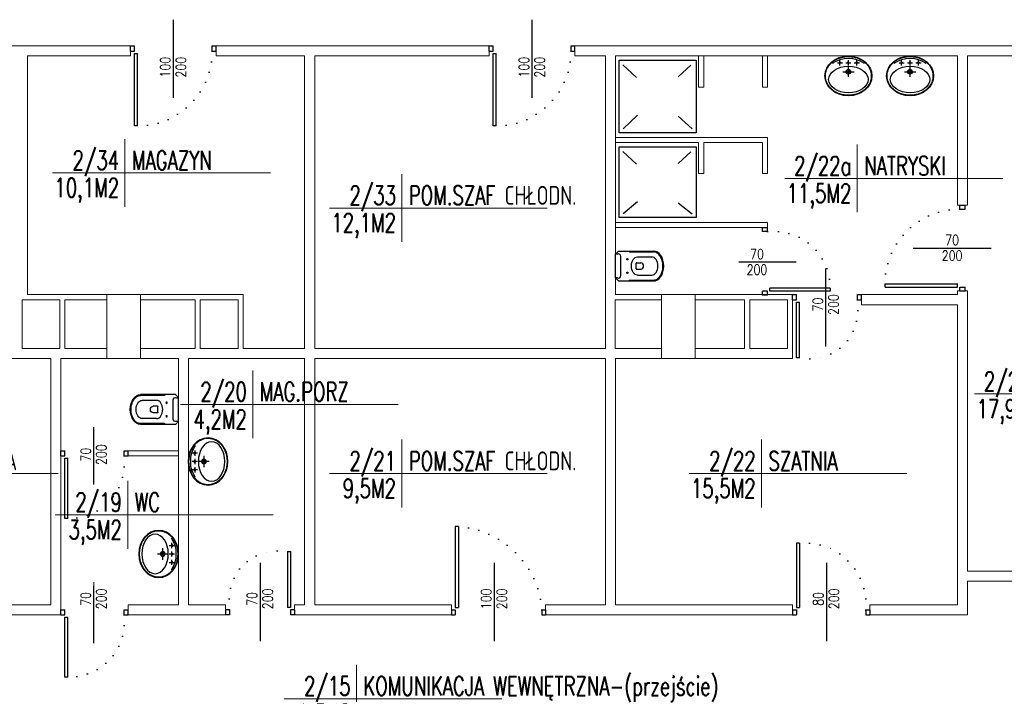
# Model space of a CAD drawing. Header units: millimetres. Extents: x 126553 to 403692, y -95821 to 38049.
# Tile 248 of 256: x 248366 to 249538, y 12356 to 13159. Entities that reach past the tile are written whole.
import ezdxf
from ezdxf.enums import TextEntityAlignment as Align

# ---------------------------------------------------------------- set-up
doc = ezdxf.new("R2010")
doc.units = ezdxf.units.MM
doc.linetypes.add('DOTX2', pattern=[12.7, 0, -12.7])
for name, color, linetype, lineweight in [('CIENKIE', 7, 'Continuous', 18), ('drzwi', 7, 'Continuous', 15), ('opisy', 7, 'Continuous', 18), ('WAW_ŚLUSARKA ALUMINIOWA OPIS PB', 7, 'Continuous', 9), ('ŚCIANY GRUBE', 7, 'Continuous', 20)]:
    doc.layers.add(name, color=color, linetype=linetype, lineweight=lineweight)
doc.layers.add('WIDOK', color=7, linetype='Continuous')
doc.styles.add('OPIS', font='romans.shx', dxfattribs={"width": 0.8})
doc.styles.add('ROMANS', font='romans.shx', dxfattribs={"width": 0.7})
doc.styles.add('STYLE1', font='txt', dxfattribs={"width": 0.8})

# ---------------------------------------------------------------- blocks, each defined once
blk = doc.blocks.new('METKA')
for p, q in [((0, 26.86), (0, -26.86)), ((-57.42, 0), (115.41, 0))]:
    blk.add_line(p, q)
at = {"layer": 'opisy', "style": 'STYLE1', "width": 0.8, "flags": 4}
for tag, p in [('NUMER', (-6.14, 4.47)), ('POWIERZCHNIA', (-6.04, -24.64))]:
    blk.add_attdef(tag, text='', height=17, dxfattribs=at).set_placement(p, align=Align.RIGHT)
for tag, p in [('NAZWA', (5.34, 4.56)), ('POSADZKA', (5.63, -24.66))]:
    blk.add_attdef(tag, p, '', height=17, dxfattribs=at)
blk = doc.blocks.new('umblcd')
for p, q in [((-13.1, -8), (-6.9, -8)), ((-10, -11.2), (-10, -4.9)), ((-3.1, -8), (3.1, -8)), ((0, -11.2), (0, -4.9)), ((6.9, -8), (13.1, -8)), ((10, -11.2), (10, -4.9)), ((-6.8, -18.8), (6.9, -18.8)), ((0, -25), (0, -12.3))]:
    blk.add_line(p, q)
for centre, radius in [((-10, -8), 1), ((0, -8), 1), ((10, -8), 1), ((0, -18.8), 2.75), ((0, -18.8), 2.12)]:
    blk.add_circle(centre, radius)
for centre, major_axis, ratio in [((0, -23.7), (28, 0), 0.84777), ((0, -28), (23.5, 0), 0.670213)]:
    blk.add_ellipse(centre, major_axis=major_axis, ratio=ratio)
blk.add_ellipse((0, -23.7), major_axis=(27.3, 0), ratio=0.755375, start_param=7.077945, end_param=8.630335)
blk.add_open_spline([(27.3, -23.7), (27.3, -23), (27.3, -22.2), (27, -20.1), (26.8, -18.9), (26, -16.4), (25.4, -15.2), (24.2, -12.9), (23.4, -11.7), (21.7, -9.6), (20.7, -8.6), (18.6, -6.8), (17.5, -5.9), (15, -4.4), (13.7, -3.7), (11, -2.6), (9.6, -2.1), (6.7, -1.3), (5.2, -1), (2.1, -0.7), (0.6, -0.6), (-2.4, -0.7), (-4, -0.9), (-7, -1.4), (-8.4, -1.7), (-11.3, -2.7), (-12.7, -3.2), (-15.3, -4.5), (-16.5, -5.3), (-18.8, -7), (-19.9, -7.9), (-21.9, -9.8), (-22.8, -10.9), (-24.3, -13.1), (-25, -14.3), (-26.1, -16.6), (-26.5, -17.9), (-27.1, -20.4), (-27.3, -21.7), (-27.4, -24.2), (-27.3, -25.5), (-26.9, -28), (-26.6, -29.3), (-25.7, -31.7), (-25.1, -32.9), (-23.8, -35.2), (-23, -36.3), (-21.2, -38.4), (-20.2, -39.4), (-18, -41.2), (-16.8, -42), (-14.3, -43.4), (-13, -44.1), (-10.2, -45.2), (-8.8, -45.6), (-5.9, -46.3), (-4.3, -46.6), (-1.3, -46.8), (0.2, -46.9), (3.3, -46.7), (4.8, -46.5), (7.8, -45.9), (9.2, -45.5), (12, -44.5), (13.4, -43.9), (16, -42.5), (17.2, -41.7), (19.4, -40), (20.5, -39.1), (22.4, -37.1), (23.2, -36), (24.7, -33.7), (25.3, -32.6), (26.3, -30.2), (26.7, -28.9), (27.2, -26.4), (27.3, -25.1), (27.3, -23.8), (27.3, -23.8), (27.3, -23.7)], degree=3, knots=[0, 0, 0, 0, 0.102087, 0.102087, 0.269017, 0.269017, 0.435947, 0.435947, 0.602878, 0.602878, 0.769808, 0.769808, 0.936738, 0.936738, 1.103669, 1.103669, 1.270599, 1.270599, 1.437529, 1.437529, 1.60446, 1.60446, 1.77139, 1.77139, 1.93832, 1.93832, 2.105251, 2.105251, 2.272181, 2.272181, 2.439112, 2.439112, 2.606042, 2.606042, 2.772972, 2.772972, 2.939903, 2.939903, 3.106833, 3.106833, 3.273763, 3.273763, 3.440694, 3.440694, 3.607624, 3.607624, 3.774554, 3.774554, 3.941485, 3.941485, 4.108415, 4.108415, 4.275345, 4.275345, 4.442276, 4.442276, 4.609206, 4.609206, 4.776136, 4.776136, 4.943067, 4.943067, 5.109997, 5.109997, 5.276927, 5.276927, 5.443858, 5.443858, 5.610788, 5.610788, 5.777718, 5.777718, 5.944649, 5.944649, 6.111579, 6.111579, 6.27851, 6.27851, 6.283185, 6.283185, 6.283185, 6.283185])
blk = doc.blocks.new('WCWISZ')
for p, q in [((-17.8, 3.7), (-17.8, 45.3)), ((-16.8, 17.2), (-16.8, 45.3)), ((-10.8, 26.1), (-10.8, 43.3)), ((10.8, 26.1), (10.8, 43.3)), ((16.8, 16.8), (16.8, 45.3)), ((17.8, 3.7), (17.8, 45.3)), ((-3.8, 25.2), (-3.8, 30.2)), ((3.3, 24.7), (-3.3, 24.7)), ((3.8, 25.2), (3.8, 30.2)), ((-17.8, 3.7), (-14, 0)), ((-14, 2.3), (-14, 0)), ((14, 0), (-14, 0)), ((11.4, 6.3), (-11.5, 6.3)), ((17.8, 3.7), (14, 0)), ((14, 2.3), (14, 0))]:
    blk.add_line(p, q)
for centre in [(-8, 14.2), (8, 14.2)]:
    blk.add_circle(centre, 0.8)
for centre, radius, start, end in [((-3.3, 25.2), 0.5, 180, 270), ((3.3, 25.2), 0.5, 270, 0), ((-17.8, 17.2), 1, 270, 0), ((17.6, 17.2), 1, 207.4042, 270), ((-11.6, 3.6), 2.71, 85.8052, 207.788), ((11.6, 3.6), 2.71, 332.212, 94.1948)]:
    blk.add_arc(centre, radius, start, end)
for centre, major_axis, ratio in [((0, 45.3), (-17.8, 0), 0.685113), ((0, 43.3), (-10.8, 0), 0.666134), ((0, 30.2), (-3.76, 0), 0.879406)]:
    blk.add_ellipse(centre, major_axis=major_axis, ratio=ratio, start_param=3.141593, end_param=6.283185)
at = {"extrusion": (0, 0, -1)}
blk.add_ellipse((0, 26.1), major_axis=(-10.8, 0), ratio=0.666134, start_param=3.141593, end_param=6.283185, dxfattribs=at)
blk.add_open_spline([(16.8, 45.3), (16.8, 45.8), (16.7, 46.3), (16.5, 47.5), (16.3, 48.1), (15.7, 49.3), (15.3, 49.9), (14.5, 51), (14, 51.5), (12.8, 52.5), (12.1, 53), (10.7, 53.9), (10, 54.3), (8.3, 55), (7.5, 55.3), (5.7, 55.9), (4.7, 56.1), (2.8, 56.4), (1.8, 56.5), (-0.1, 56.5), (-1.1, 56.5), (-3.1, 56.3), (-4, 56.2), (-5.9, 55.8), (-6.8, 55.6), (-8.5, 55), (-9.4, 54.6), (-10.9, 53.8), (-11.6, 53.4), (-13, 52.4), (-13.5, 51.9), (-14.6, 50.8), (-15, 50.3), (-15.8, 49.1), (-16.1, 48.5), (-16.5, 47.3), (-16.7, 46.7), (-16.7, 45.8), (-16.8, 45.6), (-16.8, 45.3)], degree=3, knots=[3.141593, 3.141593, 3.141593, 3.141593, 3.284028, 3.284028, 3.456304, 3.456304, 3.628579, 3.628579, 3.800855, 3.800855, 3.973131, 3.973131, 4.145406, 4.145406, 4.317682, 4.317682, 4.489958, 4.489958, 4.662234, 4.662234, 4.834509, 4.834509, 5.006785, 5.006785, 5.179061, 5.179061, 5.351336, 5.351336, 5.523612, 5.523612, 5.695888, 5.695888, 5.868163, 5.868163, 6.040439, 6.040439, 6.212715, 6.212715, 6.283185, 6.283185, 6.283185, 6.283185])
blk = doc.blocks.new('80D')
for p, q in [((-8.3, 80.5), (-8.3, 8.9)), ((-8.3, 80.5), (-4.6, 80.5)), ((-4.6, 80.4), (-4.6, 8.9)), ((-39.1, 39.9), (-39.1, -28.3)), ((-80, 6.1), (-80, 0)), ((-75.4, 6.1), (-80, 6.1)), ((-75.4, 0), (-80, 0)), ((-75.4, 6.1), (-75.4, 0)), ((-4.6, 8.9), (-8.3, 8.9)), ((0, 6.1), (-4.6, 6.1)), ((-4.6, 6.1), (-4.6, 0)), ((0, 0), (-4.6, 0)), ((0, 6.1), (0, 0))]:
    blk.add_line(p, q)
at = {"linetype": 'DOTX2', "extrusion": (0, 0, -1)}
blk.add_ellipse((4.7, 0.7), major_axis=(-62.1, 59.2), ratio=0.860496, start_param=-0.768267, end_param=0.768267, dxfattribs=at)
blk = doc.blocks.new('A$C121B6CE3')
blk.add_lwpolyline([(0, -20), (0, 20)])
at = {"style": 'OPIS', "width": 0.8}
blk.add_attdef('Szerokość', text='', height=12, rotation=90, dxfattribs=at).set_placement((0, 0), align=Align.BOTTOM_CENTER)
blk.add_attdef('Wysokość', text='', height=12, rotation=90, dxfattribs=at).set_placement((3, 0), align=Align.TOP_CENTER)

msp = doc.modelspace()

# ---------------------------------------------------------------- linework, layer by layer
for p, q in [((248548.48927, 13065.78891), (248548.48927, 13158.80601)), ((248975.48694, 13065.78891), (248975.48694, 13158.80601)), ((248497.48927, 13121.53846), (248497.48927, 13127.65846)), ((248497.48927, 13127.65846), (248502.08387, 13127.65846)), ((248502.08387, 13121.53846), (248502.08387, 13127.65846)), ((248594.89468, 13121.53846), (248594.89468, 13127.65846)), ((248594.89468, 13127.65846), (248599.48927, 13127.65846)), ((248599.48927, 13121.53846), (248599.48927, 13127.65846)), ((248924.48694, 13121.53846), (248924.48694, 13127.65846)), ((248924.48694, 13127.65846), (248929.08154, 13127.65846)), ((248929.08154, 13121.53846), (248929.08154, 13127.65846)), ((249021.89235, 13121.53846), (249021.89235, 13127.65846)), ((249021.89235, 13127.65846), (249026.48694, 13127.65846)), ((249026.48694, 13121.53846), (249026.48694, 13127.65846)), ((248497.48927, 13121.53846), (248502.08387, 13121.53846)), ((248502.08387, 13032.47915), (248502.08387, 13118.78171)), ((248502.08387, 13118.78171), (248505.75954, 13118.78171)), ((248505.75954, 13032.40333), (248505.75954, 13118.78171)), ((248594.89468, 13121.53846), (248599.48927, 13121.53846)), ((248924.48694, 13121.53846), (248929.08154, 13121.53846)), ((248929.08154, 13032.47915), (248929.08154, 13118.78171)), ((248929.08154, 13118.78171), (248932.75721, 13118.78171)), ((248932.75721, 13032.40333), (248932.75721, 13118.78171)), ((249021.89235, 13121.53846), (249026.48694, 13121.53846)), ((248505.75954, 13032.40333), (248502.08387, 13032.40333)), ((248932.75721, 13032.40333), (248929.08154, 13032.40333)), ((249484.65829, 12938.10908), (249490.77829, 12938.10908)), ((249484.65829, 12933.51448), (249484.65829, 12938.10908)), ((249484.65829, 12933.51448), (249490.77829, 12933.51448)), ((249490.77829, 12933.51448), (249490.77829, 12938.10908)), ((249255.83829, 12911.22323), (249249.71829, 12911.22323)), ((249249.71829, 12906.62863), (249249.71829, 12911.22323)), ((249255.83829, 12906.62863), (249249.71829, 12906.62863)), ((249255.83829, 12906.62863), (249255.83829, 12911.22323)), ((249428.90874, 12887.10908), (249521.92585, 12887.10908)), ((249289.6599, 12870.32033), (249221.45726, 12870.32033)), ((249325.18986, 12769.78891), (249325.18986, 12862.80601)), ((249249.71829, 12831.22323), (249249.71829, 12835.81782)), ((249255.83829, 12835.81782), (249249.71829, 12835.81782)), ((249255.83829, 12831.22323), (249255.83829, 12835.81782)), ((249330.20599, 12839.4935), (249258.59505, 12839.4935)), ((249258.59505, 12835.81782), (249258.59505, 12839.4935)), ((249330.13017, 12835.81782), (249258.59505, 12835.81782)), ((249330.20599, 12839.4935), (249330.20599, 12835.81782)), ((249395.52316, 12844.37935), (249481.90154, 12844.37935)), ((249395.52316, 12844.37935), (249395.52316, 12840.70367)), ((249395.59898, 12840.70367), (249481.90154, 12840.70367)), ((249481.90154, 12840.70367), (249481.90154, 12844.37935)), ((249484.65829, 12836.10908), (249484.65829, 12840.70367)), ((249484.65829, 12840.70367), (249490.77829, 12840.70367)), ((249484.65829, 12836.10908), (249490.77829, 12836.10908)), ((249490.77829, 12836.10908), (249490.77829, 12840.70367)), ((249255.83829, 12831.22323), (249249.71829, 12831.22323)), ((249285.48927, 12825.53846), (249285.48927, 12831.65846)), ((249285.48927, 12831.65846), (249290.08387, 12831.65846)), ((249285.48927, 12825.53846), (249290.08387, 12825.53846)), ((249290.08387, 12825.53846), (249290.08387, 12831.65846)), ((249290.08387, 12756.47915), (249290.08387, 12822.78171)), ((249290.08387, 12822.78171), (249293.75954, 12822.78171)), ((249293.75954, 12756.40333), (249293.75954, 12822.78171)), ((249362.89468, 12825.53846), (249362.89468, 12831.65846)), ((249362.89468, 12831.65846), (249367.48927, 12831.65846)), ((249362.89468, 12825.53846), (249367.48927, 12825.53846)), ((249367.48927, 12825.53846), (249367.48927, 12831.65846)), ((249293.75954, 12756.40333), (249290.08387, 12756.40333)), ((248453.8154, 12605.84228), (248453.8154, 12674.04492)), ((248414.71829, 12639.66388), (248414.71829, 12645.78388)), ((248414.71829, 12645.78388), (248419.31289, 12645.78388)), ((248419.31289, 12639.66388), (248419.31289, 12645.78388)), ((248490.1237, 12639.66388), (248490.1237, 12645.78388)), ((248490.1237, 12645.78388), (248494.71829, 12645.78388)), ((248494.71829, 12639.66388), (248494.71829, 12645.78388)), ((248414.71829, 12639.66388), (248419.31289, 12639.66388)), ((248419.31289, 12565.37201), (248419.31289, 12636.90713)), ((248419.31289, 12636.90713), (248422.98857, 12636.90713)), ((248422.98857, 12565.29619), (248422.98857, 12636.90713)), ((248490.1237, 12639.66388), (248494.71829, 12639.66388)), ((248422.98857, 12565.29619), (248419.31289, 12565.29619)), ((248887.75954, 12555.9136), (248884.08387, 12555.9136)), ((248884.08387, 12555.83778), (248884.08387, 12459.53522)), ((248887.75954, 12555.9136), (248887.75954, 12459.53522)), ((249290.08387, 12535.9136), (249290.08387, 12459.53522)), ((249293.75954, 12535.9136), (249290.08387, 12535.9136)), ((249293.75954, 12535.9136), (249293.75954, 12459.53522)), ((248684.44802, 12525.9136), (248684.44802, 12459.53522)), ((248684.44802, 12525.9136), (248688.1237, 12525.9136)), ((248688.1237, 12525.83778), (248688.1237, 12459.53522)), ((248651.71829, 12512.52802), (248651.71829, 12419.51091)), ((248930.48927, 12512.52802), (248930.48927, 12419.51091)), ((249325.78925, 12512.52802), (249325.78925, 12419.51091)), ((248453.8154, 12416.8477), (248453.8154, 12485.05034)), ((248688.1237, 12459.53522), (248684.44802, 12459.53522)), ((248884.08387, 12459.53522), (248887.75954, 12459.53522)), ((249290.08387, 12459.53522), (249293.75954, 12459.53522)), ((248414.71829, 12450.6693), (248414.71829, 12456.7893)), ((248414.71829, 12456.7893), (248419.31289, 12456.7893)), ((248414.71829, 12450.6693), (248419.31289, 12450.6693)), ((248419.31289, 12450.6693), (248419.31289, 12456.7893)), ((248419.31289, 12376.37743), (248419.31289, 12447.91255)), ((248419.31289, 12447.91255), (248422.98857, 12447.91255)), ((248422.98857, 12376.30161), (248422.98857, 12447.91255)), ((248490.1237, 12450.6693), (248490.1237, 12456.7893)), ((248490.1237, 12456.7893), (248494.71829, 12456.7893)), ((248490.1237, 12450.6693), (248494.71829, 12450.6693)), ((248494.71829, 12450.6693), (248494.71829, 12456.7893)), ((248610.71829, 12456.77846), (248610.71829, 12450.65846)), ((248615.31289, 12456.77846), (248610.71829, 12456.77846)), ((248615.31289, 12450.65846), (248610.71829, 12450.65846)), ((248615.31289, 12456.77846), (248615.31289, 12450.65846)), ((248692.71829, 12456.77846), (248688.1237, 12456.77846)), ((248688.1237, 12456.77846), (248688.1237, 12450.65846)), ((248692.71829, 12450.65846), (248688.1237, 12450.65846)), ((248692.71829, 12456.77846), (248692.71829, 12450.65846)), ((248879.48927, 12456.77846), (248879.48927, 12450.65846)), ((248879.48927, 12456.77846), (248884.08387, 12456.77846)), ((248879.48927, 12450.65846), (248884.08387, 12450.65846)), ((248884.08387, 12456.77846), (248884.08387, 12450.65846)), ((248986.89468, 12456.77846), (248986.89468, 12450.65846)), ((248986.89468, 12456.77846), (248991.48927, 12456.77846)), ((248986.89468, 12450.65846), (248991.48927, 12450.65846)), ((248991.48927, 12456.77846), (248991.48927, 12450.65846)), ((249285.48927, 12456.77846), (249285.48927, 12450.65846)), ((249285.48927, 12456.77846), (249290.08387, 12456.77846)), ((249285.48927, 12450.65846), (249290.08387, 12450.65846)), ((249290.08387, 12456.77846), (249290.08387, 12450.65846)), ((249372.89468, 12456.77846), (249372.89468, 12450.65846)), ((249372.89468, 12456.77846), (249377.48927, 12456.77846)), ((249372.89468, 12450.65846), (249377.48927, 12450.65846)), ((249377.48927, 12456.77846), (249377.48927, 12450.65846)), ((248422.98857, 12376.30161), (248419.31289, 12376.30161))]:
    msp.add_line(p, q)
at = {"linetype": 'DOTX2', "extrusion": (0, 0, -1)}
for centre, major_axis, ratio, start_param, end_param in [((248505.75954, 13121.53846), (-63.02806, 63.02806), 1, 2.3561944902, 3.9682396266), ((248932.75721, 13121.53846), (-63.02806, 63.02806), 1, 2.3561944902, 3.9682396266), ((249250.40443, 12826.55019), (59.21132, 62.12216), 0.860495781, -0.7682669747, 0.7682669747), ((249284.0191, 12835.78608), (-61.33996, 64.67211), 0.7801695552, 2.3355700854, 3.9476152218), ((248410.04526, 12645.09775), (62.12216, -59.21132), 0.860495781, -0.7682669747, 0.7682669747), ((248694.18847, 12446.53085), (-61.33996, 64.67211), 0.7801695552, -0.8060225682, 0.8060225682), ((248410.04526, 12456.10317), (62.12216, -59.21132), 0.860495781, -0.7682669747, 0.7682669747)]:
    msp.add_ellipse(centre, major_axis=major_axis, ratio=ratio, start_param=start_param, end_param=end_param, dxfattribs=at)
at = {"linetype": 'DOTX2'}
for centre, major_axis, ratio, start_param, end_param in [((249484.65829, 12844.37935), (63.02806, 63.02806), 1, 0.7853981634, 2.3974432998), ((248892.66866, 12461.86585), (-71.24411, 68.64446), 0.9009624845, 3.9063664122, 5.5184115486), ((249288.87312, 12451.66976), (61.55079, 64.47148), 0.8900810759, -0.8060225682, 0.8060225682)]:
    msp.add_ellipse(centre, major_axis=major_axis, ratio=ratio, start_param=start_param, end_param=end_param, dxfattribs=at)
at = {"layer": 'WIDOK'}
for p, q in [((249083.58101, 13105.10293), (249099.8928, 13089.98662)), ((249164.29686, 13104.58469), (249149.48927, 13090.66116)), ((249101.02521, 13045.09058), (249083.90331, 13028.99092)), ((249149.48927, 13044.02501), (249165.88537, 13028.83056)), ((249083.58101, 13002.10293), (249099.8928, 12986.98662)), ((249164.29686, 13001.58469), (249149.48927, 12987.66116)), ((249101.02521, 12942.09058), (249083.90331, 12927.99092)), ((249149.48927, 12941.02501), (249165.88537, 12927.83056))]:
    msp.add_line(p, q, dxfattribs=at)
for points in [[(249078.98966, 13110.60367), (249170.69801, 13110.60367), (249170.69801, 13024.37064), (249078.98966, 13024.37064)], [(249078.98966, 13007.60367), (249170.69801, 13007.60367), (249170.69801, 12923.37064), (249078.98966, 12923.37064)]]:
    msp.add_lwpolyline(points, close=True, dxfattribs=at)
at = {"layer": 'ŚCIANY GRUBE'}
for p, q in [((248497.48927, 13127.65846), (248155.48927, 13127.65846)), ((248497.48927, 13127.65846), (248497.48927, 13115.65846)), ((248599.48927, 13127.65846), (248599.48927, 13115.65846)), ((248617.48927, 13127.65846), (248599.48927, 13127.65846)), ((248924.48694, 13127.65846), (248617.48927, 13127.65846)), ((248924.48694, 13127.65846), (248924.48694, 13115.65846)), ((249026.48694, 13127.65846), (249026.48694, 13115.65846)), ((249593.14489, 13127.65846), (249026.48694, 13127.65846)), ((248497.48927, 13115.65846), (248374.71829, 13115.65846)), ((248374.71829, 12831.65846), (248374.71829, 13115.65846)), ((248704.71829, 13115.65846), (248599.48927, 13115.65846)), ((248704.71829, 12767.65846), (248704.71829, 13115.65846)), ((248924.48694, 13115.65846), (248716.71829, 13115.65846)), ((248716.71829, 12767.65846), (248716.71829, 13115.65846)), ((249062.71829, 13115.65846), (249026.48694, 13115.65846)), ((249062.71829, 12767.65846), (249062.71829, 13115.65846)), ((249074.71829, 12831.65846), (249074.71829, 13115.65846)), ((249481.71829, 13115.65846), (249074.71829, 13115.65846)), ((249173.71829, 13078.65846), (249173.71829, 13115.65846)), ((249179.71829, 13078.65846), (249179.71829, 13115.65846)), ((249249.71829, 13078.65846), (249249.71829, 13115.65846)), ((249255.71829, 13078.65846), (249255.71829, 13115.65846)), ((249481.71829, 12938.10908), (249481.71829, 13115.65846)), ((249593.14489, 13115.65846), (249493.71829, 13115.65846)), ((249493.71829, 12938.10908), (249493.71829, 13115.65846)), ((249179.71829, 13078.65846), (249173.71829, 13078.65846)), ((249255.71829, 13078.65846), (249249.71829, 13078.65846)), ((249255.71829, 13018.65846), (249074.71829, 13018.65846)), ((249173.71829, 13012.65846), (249074.71829, 13012.65846)), ((249173.71829, 12975.65846), (249173.71829, 13012.65846)), ((249249.71829, 13012.65846), (249179.71829, 13012.65846)), ((249179.71829, 12975.65846), (249179.71829, 13012.65846)), ((249249.71829, 12975.65846), (249249.71829, 13012.65846)), ((249255.71829, 12975.65846), (249255.71829, 13018.65846)), ((249179.71829, 12975.65846), (249173.71829, 12975.65846)), ((249255.71829, 12975.65846), (249249.71829, 12975.65846)), ((249481.71829, 12938.10908), (249493.71829, 12938.10908)), ((249255.71829, 12917.65846), (249074.71829, 12917.65846)), ((249255.71829, 12911.65846), (249255.71829, 12917.65846)), ((249255.71829, 12911.65846), (249074.71829, 12911.65846)), ((249481.71829, 12831.65846), (249481.71829, 12836.10908)), ((249481.71829, 12836.10908), (249493.71829, 12836.10908)), ((249493.71829, 12502.65846), (249493.71829, 12836.10908)), ((248368.48927, 12825.65846), (248413.48927, 12825.65846)), ((248368.48927, 12767.65846), (248368.48927, 12825.65846)), ((248374.71829, 12831.65846), (248419.48927, 12831.65846)), ((248413.48927, 12767.65846), (248413.48927, 12825.65846)), ((248419.48927, 12831.65846), (248469.48927, 12831.65846)), ((248419.48927, 12767.65846), (248419.48927, 12825.65846)), ((248419.48927, 12825.65846), (248469.48927, 12825.65846)), ((248574.48927, 12831.65846), (248509.48927, 12831.65846)), ((248574.48927, 12825.65846), (248509.48927, 12825.65846)), ((248631.48927, 12831.65846), (248574.48927, 12831.65846)), ((248574.48927, 12767.65846), (248574.48927, 12825.65846)), ((248625.48927, 12825.65846), (248580.48927, 12825.65846)), ((248580.48927, 12767.65846), (248580.48927, 12825.65846)), ((248625.48927, 12767.65846), (248625.48927, 12825.65846)), ((248631.48927, 12767.65846), (248631.48927, 12831.65846)), ((249074.48927, 12831.65846), (249129.48927, 12831.65846)), ((249074.48927, 12767.65846), (249074.48927, 12825.65846)), ((249129.48927, 12825.65846), (249074.48927, 12825.65846)), ((249228.48927, 12831.65846), (249169.48927, 12831.65846)), ((249228.48927, 12825.65846), (249169.48927, 12825.65846)), ((249285.48927, 12831.65846), (249228.48927, 12831.65846)), ((249228.48927, 12767.65846), (249228.48927, 12825.65846)), ((249279.48927, 12825.65846), (249234.48927, 12825.65846)), ((249234.48927, 12767.65846), (249234.48927, 12825.65846)), ((249279.48927, 12767.65846), (249279.48927, 12825.65846)), ((249285.48927, 12755.65846), (249285.48927, 12831.65846)), ((249481.71829, 12831.65846), (249367.48927, 12831.65846)), ((249367.48927, 12831.65846), (249367.48927, 12819.65846)), ((249481.71829, 12819.65846), (249367.48927, 12819.65846)), ((249481.71829, 12462.65846), (249481.71829, 12819.65846)), ((248368.48927, 12767.65846), (248413.48927, 12767.65846)), ((248419.48927, 12767.65846), (248469.48927, 12767.65846)), ((248574.48927, 12767.65846), (248509.48927, 12767.65846)), ((248625.48927, 12767.65846), (248580.48927, 12767.65846)), ((248704.71829, 12767.65846), (248631.48927, 12767.65846)), ((248716.71829, 12767.65846), (249062.71829, 12767.65846)), ((249074.48927, 12767.65846), (249129.48927, 12767.65846)), ((249228.48927, 12767.65846), (249169.48927, 12767.65846)), ((249279.48927, 12767.65846), (249234.48927, 12767.65846)), ((248147.71829, 12755.65846), (248402.71829, 12755.65846)), ((248402.71829, 12462.65846), (248402.71829, 12755.65846)), ((248414.71829, 12450.65846), (248414.71829, 12755.65846)), ((248414.71829, 12755.65846), (248475.48927, 12755.65846)), ((248554.71829, 12755.65846), (248509.48927, 12755.65846)), ((248554.71829, 12462.65846), (248554.71829, 12755.65846)), ((248704.71829, 12755.65846), (248566.71829, 12755.65846)), ((248566.71829, 12462.65846), (248566.71829, 12755.65846)), ((248704.71829, 12462.65846), (248704.71829, 12755.65846)), ((248716.71829, 12755.65846), (249062.71829, 12755.65846)), ((248716.71829, 12462.65846), (248716.71829, 12755.65846)), ((249062.71829, 12462.65846), (249062.71829, 12755.65846)), ((249074.71829, 12462.65846), (249074.71829, 12755.65846)), ((249074.71829, 12755.65846), (249129.48927, 12755.65846)), ((249285.48927, 12755.65846), (249169.48927, 12755.65846)), ((248554.71829, 12645.65846), (248494.71829, 12645.65846)), ((248494.71829, 12645.65846), (248494.71829, 12639.65846)), ((248554.71829, 12639.65846), (248494.71829, 12639.65846)), ((249803.71829, 12502.65846), (249493.71829, 12502.65846)), ((249493.71829, 12450.65846), (249493.71829, 12490.65846)), ((249967.48927, 12490.65846), (249493.71829, 12490.65846)), ((248402.71829, 12462.65846), (248311.48927, 12462.65846)), ((248554.71829, 12462.65846), (248494.71829, 12462.65846)), ((248494.71829, 12450.6693), (248494.71829, 12462.65846)), ((248610.71829, 12462.65846), (248566.71829, 12462.65846)), ((248610.71829, 12450.65846), (248610.71829, 12462.65846)), ((248692.71829, 12450.65846), (248692.71829, 12462.65846)), ((248704.71829, 12462.65846), (248692.71829, 12462.65846)), ((248879.48927, 12462.65846), (248716.71829, 12462.65846)), ((248879.48927, 12450.65846), (248879.48927, 12462.65846)), ((248991.48927, 12450.65846), (248991.48927, 12462.65846)), ((249062.71829, 12462.65846), (248991.48927, 12462.65846)), ((249285.48927, 12462.65846), (249074.71829, 12462.65846)), ((249285.48927, 12450.65846), (249285.48927, 12462.65846)), ((249377.48927, 12450.65846), (249377.48927, 12462.65846)), ((249481.71829, 12462.65846), (249377.48927, 12462.65846)), ((248414.71829, 12450.65846), (248311.48927, 12450.65846)), ((248494.71829, 12450.6693), (248610.71829, 12450.65846)), ((248857.48927, 12450.65846), (248692.71829, 12450.65846)), ((248879.48927, 12450.65846), (248857.48927, 12450.65846)), ((249285.48927, 12450.65846), (248991.48927, 12450.65846)), ((249493.71829, 12450.65846), (249377.48927, 12450.65846))]:
    msp.add_line(p, q, dxfattribs=at)
for points in [[(248469.48927, 12755.65846), (248509.48927, 12755.65846), (248509.48927, 12831.65846), (248469.48927, 12831.65846)], [(249129.48927, 12755.65846), (249169.48927, 12755.65846), (249169.48927, 12831.65846), (249129.48927, 12831.65846)]]:
    msp.add_lwpolyline(points, close=True, dxfattribs=at)

# ---------------------------------------------------------------- block references
at = {"layer": 'CIENKIE'}
ref = msp.add_blockref('METKA', (248490.89772, 12976.52163), dxfattribs=dict(at, xscale=1.5, yscale=1.5, zscale=1.5))
ref.add_attrib('RODZAJ_POMIESCZENIA', 'MAGAZYN', (248499.11143, 12980.30566), dxfattribs={"layer": '0', "height": 22.5, "style": 'ROMANS', "width": 0.7})
ref.add_attrib('POWIERZCHNIA', '10,1M2', dxfattribs={"layer": '0', "height": 22.5, "style": 'ROMANS', "width": 0.7}).set_placement((248483.89631, 12947.61344), align=Align.RIGHT)
ref.add_attrib('NUMER', '2/34', dxfattribs={"layer": '0', "height": 22.5, "style": 'ROMANS', "width": 0.7}).set_placement((248483.89631, 12980.30566), align=Align.RIGHT)
ref = msp.add_blockref('METKA', (249362.49087, 12969.89948), dxfattribs=dict(at, xscale=1.5, yscale=1.5, zscale=1.5))
ref.add_attrib('RODZAJ_POMIESCZENIA', 'NATRYSKI', (249370.70458, 12973.68351), dxfattribs={"layer": '0', "height": 22.5, "style": 'ROMANS', "width": 0.7})
ref.add_attrib('POWIERZCHNIA', '11,5M2', dxfattribs={"layer": '0', "height": 22.5, "style": 'ROMANS', "width": 0.7}).set_placement((249355.48946, 12940.99129), align=Align.RIGHT)
ref.add_attrib('NUMER', '2/22a', dxfattribs={"layer": '0', "height": 22.5, "style": 'ROMANS', "width": 0.7}).set_placement((249355.48946, 12973.68351), align=Align.RIGHT)
ref = msp.add_blockref('METKA', (248820.46778, 12934.73944), dxfattribs=dict(at, xscale=1.5, yscale=1.5, zscale=1.5))
ref.add_attrib('RODZAJ_POMIESCZENIA', 'POM.SZAF CHŁODN.', (248828.6815, 12938.52347), dxfattribs={"layer": '0', "height": 22.5, "style": 'ROMANS', "width": 0.7})
ref.add_attrib('POWIERZCHNIA', '12,1M2', dxfattribs={"layer": '0', "height": 22.5, "style": 'ROMANS', "width": 0.7}).set_placement((248813.46637, 12905.83126), align=Align.RIGHT)
ref.add_attrib('NUMER', '2/33', dxfattribs={"layer": '0', "height": 22.5, "style": 'ROMANS', "width": 0.7}).set_placement((248813.46637, 12938.52347), align=Align.RIGHT)
ref = msp.add_blockref('METKA', (249588.38578, 12713.46307), dxfattribs=dict(at, xscale=1.5, yscale=1.5, zscale=1.5))
ref.add_attrib('RODZAJ_POMIESCZENIA', 'SZATNIA ', (249596.5995, 12717.2471), dxfattribs={"layer": '0', "height": 22.5, "style": 'ROMANS', "width": 0.7})
ref.add_attrib('POWIERZCHNIA', '17,9M2', dxfattribs={"layer": '0', "height": 22.5, "style": 'ROMANS', "width": 0.7}).set_placement((249581.38437, 12684.55488), align=Align.RIGHT)
ref.add_attrib('NUMER', '2/22b', dxfattribs={"layer": '0', "height": 22.5, "style": 'ROMANS', "width": 0.7}).set_placement((249581.38437, 12717.2471), align=Align.RIGHT)
ref = msp.add_blockref('METKA', (248643.02013, 12701.03822), dxfattribs=dict(at, xscale=1.5, yscale=1.5, zscale=1.5))
ref.add_attrib('RODZAJ_POMIESCZENIA', 'MAG.PORZ', (248651.23384, 12704.82225), dxfattribs={"layer": '0', "height": 22.5, "style": 'ROMANS', "width": 0.7})
ref.add_attrib('POWIERZCHNIA', '4,2M2', dxfattribs={"layer": '0', "height": 22.5, "style": 'ROMANS', "width": 0.7}).set_placement((248636.01872, 12672.13003), align=Align.RIGHT)
ref.add_attrib('NUMER', '2/20', dxfattribs={"layer": '0', "height": 22.5, "style": 'ROMANS', "width": 0.7}).set_placement((248636.01872, 12704.82225), align=Align.RIGHT)
ref = msp.add_blockref('METKA', (248238.44839, 12618.96059), dxfattribs=dict(at, xscale=1.5, yscale=1.5, zscale=1.5))
ref.add_attrib('RODZAJ_POMIESCZENIA', 'MAG.SZKŁA', (248246.66211, 12622.74462), dxfattribs={"layer": '0', "height": 22.5, "style": 'ROMANS', "width": 0.7})
ref.add_attrib('POWIERZCHNIA', '7,1M2', dxfattribs={"layer": '0', "height": 22.5, "style": 'ROMANS', "width": 0.7}).set_placement((248231.44698, 12590.05241), align=Align.RIGHT)
ref.add_attrib('NUMER', '2/18', dxfattribs={"layer": '0', "height": 22.5, "style": 'ROMANS', "width": 0.7}).set_placement((248231.44698, 12622.74462), align=Align.RIGHT)
ref = msp.add_blockref('METKA', (248820.46778, 12618.80037), dxfattribs=dict(at, xscale=1.5, yscale=1.5, zscale=1.5))
ref.add_attrib('RODZAJ_POMIESCZENIA', 'POM.SZAF CHŁODN.', (248828.6815, 12622.5844), dxfattribs={"layer": '0', "height": 22.5, "style": 'ROMANS', "width": 0.7})
ref.add_attrib('POWIERZCHNIA', '9,5M2', dxfattribs={"layer": '0', "height": 22.5, "style": 'ROMANS', "width": 0.7}).set_placement((248813.46637, 12589.89218), align=Align.RIGHT)
ref.add_attrib('NUMER', '2/21', dxfattribs={"layer": '0', "height": 22.5, "style": 'ROMANS', "width": 0.7}).set_placement((248813.46637, 12622.5844), align=Align.RIGHT)
ref = msp.add_blockref('METKA', (249248.5708, 12618.80037), dxfattribs=dict(at, xscale=1.5, yscale=1.5, zscale=1.5))
ref.add_attrib('RODZAJ_POMIESCZENIA', 'SZATNIA ', (249256.78452, 12622.5844), dxfattribs={"layer": '0', "height": 22.5, "style": 'ROMANS', "width": 0.7})
ref.add_attrib('POWIERZCHNIA', '15,5M2', dxfattribs={"layer": '0', "height": 22.5, "style": 'ROMANS', "width": 0.7}).set_placement((249241.56939, 12589.89218), align=Align.RIGHT)
ref.add_attrib('NUMER', '2/22', dxfattribs={"layer": '0', "height": 22.5, "style": 'ROMANS', "width": 0.7}).set_placement((249241.56939, 12622.5844), align=Align.RIGHT)
ref = msp.add_blockref('METKA', (248494.14937, 12569.66442), dxfattribs=dict(at, xscale=1.5, yscale=1.5, zscale=1.5))
ref.add_attrib('RODZAJ_POMIESCZENIA', 'WC', (248502.36309, 12573.44845), dxfattribs={"layer": '0', "height": 22.5, "style": 'ROMANS', "width": 0.7})
ref.add_attrib('POWIERZCHNIA', '3,5M2', dxfattribs={"layer": '0', "height": 22.5, "style": 'ROMANS', "width": 0.7}).set_placement((248487.14797, 12540.75624), align=Align.RIGHT)
ref.add_attrib('NUMER', '2/19', dxfattribs={"layer": '0', "height": 22.5, "style": 'ROMANS', "width": 0.7}).set_placement((248487.14797, 12573.44845), align=Align.RIGHT)
ref = msp.add_blockref('METKA', (248766.40243, 12350.89153), dxfattribs=dict(at, xscale=1.5, yscale=1.5, zscale=1.5))
ref.add_attrib('RODZAJ_POMIESCZENIA', 'KOMUNIKACJA WEWNĘTRZNA-(przejście)', (248774.61615, 12354.67556), dxfattribs={"layer": '0', "height": 22.5, "style": 'ROMANS', "width": 0.7})
ref.add_attrib('POWIERZCHNIA', '59,3M2', dxfattribs={"layer": '0', "height": 22.5, "style": 'ROMANS', "width": 0.7}).set_placement((248759.40102, 12321.98334), align=Align.RIGHT)
ref.add_attrib('NUMER', '2/15', dxfattribs={"layer": '0', "height": 22.5, "style": 'ROMANS', "width": 0.7}).set_placement((248759.40102, 12354.67556), align=Align.RIGHT)
at = {"layer": 'drzwi'}
for p, rotation in [((249249.71829, 12831.22323), 270), ((248414.71829, 12645.78388), 180), ((248414.71829, 12456.7893), 180)]:
    msp.add_blockref('80D', p, dxfattribs=dict(at, rotation=rotation))
at = {"layer": 'WAW_ŚLUSARKA ALUMINIOWA OPIS PB', "color": 7}
ref = msp.add_blockref('A$C121B6CE3', (248548.48927, 13102.32086), dxfattribs=dict(at, xscale=-1, rotation=180))
ref.add_attrib('Szerokość', '100', dxfattribs={"layer": '0', "color": 7, "height": 12, "rotation": 90, "style": 'OPIS', "width": 0.8}).set_placement((248548.48927, 13102.32086), align=Align.BOTTOM_CENTER)
ref.add_attrib('Wysokość', '200', dxfattribs={"layer": '0', "color": 7, "height": 12, "rotation": 90, "style": 'OPIS', "width": 0.8}).set_placement((248551.48927, 13102.32086), align=Align.TOP_CENTER)
ref = msp.add_blockref('A$C121B6CE3', (248975.48694, 13102.32086), dxfattribs=dict(at, xscale=-1, rotation=180))
ref.add_attrib('Szerokość', '100', dxfattribs={"layer": '0', "color": 7, "height": 12, "rotation": 90, "style": 'OPIS', "width": 0.8}).set_placement((248975.48694, 13102.32086), align=Align.BOTTOM_CENTER)
ref.add_attrib('Wysokość', '200', dxfattribs={"layer": '0', "color": 7, "height": 12, "rotation": 90, "style": 'OPIS', "width": 0.8}).set_placement((248978.48694, 13102.32086), align=Align.TOP_CENTER)
ref = msp.add_blockref('A$C121B6CE3', (249475.44144, 12887.10908), dxfattribs=dict(at, xscale=-1, rotation=90))
ref.add_attrib('Szerokość', '70', dxfattribs={"layer": '0', "color": 7, "height": 12, "style": 'OPIS', "width": 0.8}).set_placement((249475.44144, 12887.10908), align=Align.BOTTOM_CENTER)
ref.add_attrib('Wysokość', '200', dxfattribs={"layer": '0', "color": 7, "height": 12, "style": 'OPIS', "width": 0.8}).set_placement((249475.44144, 12884.10908), align=Align.TOP_CENTER)
ref = msp.add_blockref('A$C121B6CE3', (249243.17549, 12870.32033), dxfattribs=dict(at, xscale=-1, rotation=90))
ref.add_attrib('Szerokość', '70', dxfattribs={"layer": '0', "color": 7, "height": 12, "style": 'OPIS', "width": 0.8}).set_placement((249243.17549, 12870.32033), align=Align.BOTTOM_CENTER)
ref.add_attrib('Wysokość', '200', dxfattribs={"layer": '0', "color": 7, "height": 12, "style": 'OPIS', "width": 0.8}).set_placement((249243.17549, 12867.32033), align=Align.TOP_CENTER)
ref = msp.add_blockref('A$C121B6CE3', (249325.18986, 12819.90737), dxfattribs=dict(at, xscale=-1, rotation=180))
ref.add_attrib('Szerokość', '70', dxfattribs={"layer": '0', "color": 7, "height": 12, "rotation": 90, "style": 'OPIS', "width": 0.8}).set_placement((249325.18986, 12819.90737), align=Align.BOTTOM_CENTER)
ref.add_attrib('Wysokość', '200', dxfattribs={"layer": '0', "color": 7, "height": 12, "rotation": 90, "style": 'OPIS', "width": 0.8}).set_placement((249328.18986, 12819.90737), align=Align.TOP_CENTER)
ref = msp.add_blockref('A$C121B6CE3', (248453.8154, 12641.25501), dxfattribs=dict(at, xscale=-1, rotation=180))
ref.add_attrib('Szerokość', '70', dxfattribs={"layer": '0', "color": 7, "height": 12, "rotation": 90, "style": 'OPIS', "width": 0.8}).set_placement((248453.8154, 12641.25501), align=Align.BOTTOM_CENTER)
ref.add_attrib('Wysokość', '200', dxfattribs={"layer": '0', "color": 7, "height": 12, "rotation": 90, "style": 'OPIS', "width": 0.8}).set_placement((248456.8154, 12641.25501), align=Align.TOP_CENTER)
ref = msp.add_blockref('A$C121B6CE3', (248453.8154, 12469.62937), dxfattribs=dict(at, xscale=-1, rotation=180))
ref.add_attrib('Szerokość', '70', dxfattribs={"layer": '0', "color": 7, "height": 12, "rotation": 90, "style": 'OPIS', "width": 0.8}).set_placement((248453.8154, 12469.62937), align=Align.BOTTOM_CENTER)
ref.add_attrib('Wysokość', '200', dxfattribs={"layer": '0', "color": 7, "height": 12, "rotation": 90, "style": 'OPIS', "width": 0.8}).set_placement((248456.8154, 12469.62937), align=Align.TOP_CENTER)
ref = msp.add_blockref('A$C121B6CE3', (248651.71829, 12469.62937), dxfattribs=dict(at, xscale=-1, rotation=180))
ref.add_attrib('Szerokość', '70', dxfattribs={"layer": '0', "color": 7, "height": 12, "rotation": 90, "style": 'OPIS', "width": 0.8}).set_placement((248651.71829, 12469.62937), align=Align.BOTTOM_CENTER)
ref.add_attrib('Wysokość', '200', dxfattribs={"layer": '0', "color": 7, "height": 12, "rotation": 90, "style": 'OPIS', "width": 0.8}).set_placement((248654.71829, 12469.62937), align=Align.TOP_CENTER)
ref = msp.add_blockref('A$C121B6CE3', (248930.48927, 12469.62937), dxfattribs=dict(at, xscale=-1, rotation=180))
ref.add_attrib('Szerokość', '100', dxfattribs={"layer": '0', "color": 7, "height": 12, "rotation": 90, "style": 'OPIS', "width": 0.8}).set_placement((248930.48927, 12469.62937), align=Align.BOTTOM_CENTER)
ref.add_attrib('Wysokość', '200', dxfattribs={"layer": '0', "color": 7, "height": 12, "rotation": 90, "style": 'OPIS', "width": 0.8}).set_placement((248933.48927, 12469.62937), align=Align.TOP_CENTER)
ref = msp.add_blockref('A$C121B6CE3', (249325.78925, 12469.62937), dxfattribs=dict(at, xscale=-1, rotation=180))
ref.add_attrib('Szerokość', '80', dxfattribs={"layer": '0', "color": 7, "height": 12, "rotation": 90, "style": 'OPIS', "width": 0.8}).set_placement((249325.78925, 12469.62937), align=Align.BOTTOM_CENTER)
ref.add_attrib('Wysokość', '200', dxfattribs={"layer": '0', "color": 7, "height": 12, "rotation": 90, "style": 'OPIS', "width": 0.8}).set_placement((249328.78925, 12469.62937), align=Align.TOP_CENTER)
at = {"layer": 'WIDOK'}
for p in [(249351.96492, 13115.65846), (249425.37085, 13115.65846)]:
    msp.add_blockref('umblcd', p, dxfattribs=at)
at = {"layer": 'WIDOK', "rotation": 270}
msp.add_blockref('WCWISZ', (249074.71829, 12865.7086), dxfattribs=at)
at = {"layer": 'WIDOK', "xscale": -1}
for name, p, rotation in [('WCWISZ', (248554.71829, 12694.99624), 90), ('umblcd', (248566.04321, 12633.11835), 90), ('umblcd', (248554.71829, 12523.09859), 270)]:
    msp.add_blockref(name, p, dxfattribs=dict(at, rotation=rotation))

doc.saveas('drawing.dxf')
